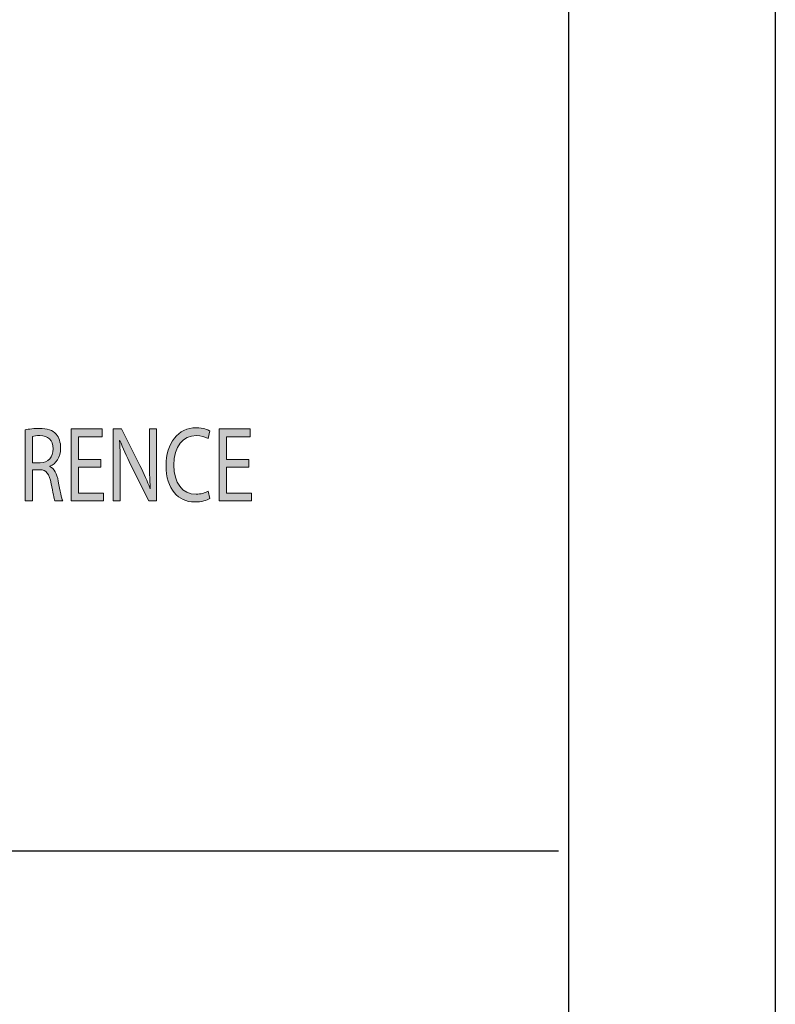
# Model space of a CAD drawing. Header units: inches. Extents: x -3.1 to 15.2, y -1.5 to 10.6.
# Tile 83 of 88: x 13.6 to 15.2, y 0.5 to 2.6. Entities that reach past the tile are written whole.
import ezdxf

# ---------------------------------------------------------------- set-up
doc = ezdxf.new("R2010")
doc.units = ezdxf.units.IN
doc.header["$MEASUREMENT"] = 0
doc.layers.add('chop', color=7, linetype='Continuous')

# ---------------------------------------------------------------- blocks, each defined once
blk = doc.blocks.new('block 73')
at = {"true_color": 0xffffff}
h = blk.add_hatch(color=7, dxfattribs=at)
h.dxf.hatch_style = 2
edge = h.paths.add_edge_path()
edge.add_spline(control_points=[(13.6008, 1.7031), (13.6086, 1.705), (13.6197, 1.7061), (13.6303, 1.7061), (13.6467, 1.7061), (13.6573, 1.7024), (13.6647, 1.694), (13.6707, 1.6874), (13.6741, 1.6772), (13.6741, 1.6658), (13.6741, 1.6461), (13.6642, 1.6331), (13.6517, 1.6278), (13.6517, 1.6278), (13.6517, 1.6272), (13.6517, 1.6272), (13.6609, 1.6232), (13.6663, 1.6126), (13.6691, 1.5972), (13.673, 1.5764), (13.6759, 1.5621), (13.6783, 1.5563), (13.6783, 1.5563), (13.6624, 1.5563), (13.6624, 1.5563), (13.6605, 1.5605), (13.6579, 1.5733), (13.6545, 1.5919), (13.651, 1.6124), (13.6446, 1.6201), (13.6307, 1.6208), (13.6307, 1.6208), (13.6162, 1.6208), (13.6162, 1.6208), (13.6162, 1.6208), (13.6162, 1.5563), (13.6162, 1.5563), (13.6162, 1.5563), (13.6008, 1.5563), (13.6008, 1.5563), (13.6008, 1.5563), (13.6008, 1.7031), (13.6008, 1.7031)], knot_values=[0, 0, 0, 0, 1, 1, 1, 2, 2, 2, 3, 3, 3, 4, 4, 4, 5, 5, 5, 6, 6, 6, 7, 7, 7, 8, 8, 8, 9, 9, 9, 10, 10, 10, 11, 11, 11, 12, 12, 12, 13, 13, 13, 14, 14, 14, 14], degree=3, periodic=1)
edge = h.paths.add_edge_path()
edge.add_spline(control_points=[(13.6162, 1.6353), (13.6162, 1.6353), (13.6319, 1.6353), (13.6319, 1.6353), (13.6483, 1.6353), (13.6587, 1.6466), (13.6587, 1.6636), (13.6587, 1.6828), (13.6476, 1.6911), (13.6314, 1.6914), (13.624, 1.6914), (13.6187, 1.6905), (13.6162, 1.6896), (13.6162, 1.6896), (13.6162, 1.6353), (13.6162, 1.6353)], knot_values=[0, 0, 0, 0, 1, 1, 1, 2, 2, 2, 3, 3, 3, 4, 4, 4, 5, 5, 5, 5], degree=3, periodic=1)
h = blk.add_hatch(color=7, dxfattribs=at)
h.dxf.hatch_style = 2
h.paths.add_polyline_path([(13.7574, 1.6261), (13.7112, 1.6261), (13.7112, 1.5724), (13.7627, 1.5724), (13.7627, 1.5563), (13.6958, 1.5563), (13.6958, 1.705), (13.7601, 1.705), (13.7601, 1.6889), (13.7112, 1.6889), (13.7112, 1.6419), (13.7574, 1.6419)])
h = blk.add_hatch(color=7, dxfattribs=at)
h.dxf.hatch_style = 2
edge = h.paths.add_edge_path()
edge.add_spline(control_points=[(13.7827, 1.5563), (13.7827, 1.5563), (13.7827, 1.705), (13.7827, 1.705), (13.7827, 1.705), (13.7995, 1.705), (13.7995, 1.705), (13.7995, 1.705), (13.8376, 1.6298), (13.8376, 1.6298), (13.8464, 1.6124), (13.8533, 1.5967), (13.859, 1.5815), (13.859, 1.5815), (13.8593, 1.5817), (13.8593, 1.5817), (13.8579, 1.6016), (13.8575, 1.6197), (13.8575, 1.6428), (13.8575, 1.6428), (13.8575, 1.705), (13.8575, 1.705), (13.8575, 1.705), (13.872, 1.705), (13.872, 1.705), (13.872, 1.705), (13.872, 1.5563), (13.872, 1.5563), (13.872, 1.5563), (13.8565, 1.5563), (13.8565, 1.5563), (13.8565, 1.5563), (13.8187, 1.6318), (13.8187, 1.6318), (13.8104, 1.6483), (13.8025, 1.6653), (13.7965, 1.6814), (13.7965, 1.6814), (13.7959, 1.6812), (13.7959, 1.6812), (13.7968, 1.6625), (13.7972, 1.6446), (13.7972, 1.6199), (13.7972, 1.6199), (13.7972, 1.5563), (13.7972, 1.5563), (13.7972, 1.5563), (13.7827, 1.5563), (13.7827, 1.5563)], knot_values=[0, 0, 0, 0, 1, 1, 1, 2, 2, 2, 3, 3, 3, 4, 4, 4, 5, 5, 5, 6, 6, 6, 7, 7, 7, 8, 8, 8, 9, 9, 9, 10, 10, 10, 11, 11, 11, 12, 12, 12, 13, 13, 13, 14, 14, 14, 15, 15, 15, 16, 16, 16, 16], degree=3, periodic=1)
h = blk.add_hatch(color=7, dxfattribs=at)
h.dxf.hatch_style = 2
edge = h.paths.add_edge_path()
edge.add_spline(control_points=[(13.982, 1.5612), (13.9764, 1.5577), (13.9651, 1.5541), (13.9506, 1.5541), (13.917, 1.5541), (13.8918, 1.5806), (13.8918, 1.6294), (13.8918, 1.6759), (13.917, 1.7075), (13.9539, 1.7075), (13.9688, 1.7075), (13.9781, 1.7035), (13.9822, 1.7008), (13.9822, 1.7008), (13.9785, 1.6852), (13.9785, 1.6852), (13.9726, 1.6887), (13.9644, 1.6914), (13.9545, 1.6914), (13.9266, 1.6914), (13.908, 1.6691), (13.908, 1.63), (13.908, 1.5936), (13.9248, 1.5702), (13.9538, 1.5702), (13.9631, 1.5702), (13.9726, 1.5727), (13.9788, 1.5764), (13.9788, 1.5764), (13.982, 1.5612), (13.982, 1.5612)], knot_values=[0, 0, 0, 0, 1, 1, 1, 2, 2, 2, 3, 3, 3, 4, 4, 4, 5, 5, 5, 6, 6, 6, 7, 7, 7, 8, 8, 8, 9, 9, 9, 10, 10, 10, 10], degree=3, periodic=1)
h = blk.add_hatch(color=7, dxfattribs=at)
h.dxf.hatch_style = 2
h.paths.add_polyline_path([(14.0629, 1.6261), (14.0166, 1.6261), (14.0166, 1.5724), (14.0682, 1.5724), (14.0682, 1.5563), (14.0012, 1.5563), (14.0012, 1.705), (14.0655, 1.705), (14.0655, 1.6889), (14.0166, 1.6889), (14.0166, 1.6419), (14.0629, 1.6419)])
at = {"lineweight": 0}
for points in [[(13.7574, 1.6261), (13.7112, 1.6261), (13.7112, 1.5724), (13.7627, 1.5724), (13.7627, 1.5563), (13.6958, 1.5563), (13.6958, 1.705), (13.7601, 1.705), (13.7601, 1.6889), (13.7112, 1.6889), (13.7112, 1.6419), (13.7574, 1.6419), (13.7574, 1.6261)], [(14.0629, 1.6261), (14.0166, 1.6261), (14.0166, 1.5724), (14.0682, 1.5724), (14.0682, 1.5563), (14.0012, 1.5563), (14.0012, 1.705), (14.0655, 1.705), (14.0655, 1.6889), (14.0166, 1.6889), (14.0166, 1.6419), (14.0629, 1.6419), (14.0629, 1.6261)]]:
    blk.add_lwpolyline(points, dxfattribs=at)
for points, knots in [([(13.6008, 1.7031), (13.6086, 1.705), (13.6197, 1.7061), (13.6303, 1.7061), (13.6467, 1.7061), (13.6573, 1.7024), (13.6647, 1.694), (13.6707, 1.6874), (13.6741, 1.6772), (13.6741, 1.6658), (13.6741, 1.6461), (13.6642, 1.6331), (13.6517, 1.6278), (13.6517, 1.6278), (13.6517, 1.6272), (13.6517, 1.6272), (13.6609, 1.6232), (13.6663, 1.6126), (13.6691, 1.5972), (13.673, 1.5764), (13.6759, 1.5621), (13.6783, 1.5563), (13.6783, 1.5563), (13.6624, 1.5563), (13.6624, 1.5563), (13.6605, 1.5605), (13.6579, 1.5733), (13.6545, 1.5919), (13.651, 1.6124), (13.6446, 1.6201), (13.6307, 1.6208), (13.6307, 1.6208), (13.6162, 1.6208), (13.6162, 1.6208), (13.6162, 1.6208), (13.6162, 1.5563), (13.6162, 1.5563), (13.6162, 1.5563), (13.6008, 1.5563), (13.6008, 1.5563), (13.6008, 1.5563), (13.6008, 1.7031), (13.6008, 1.7031)], [0, 0, 0, 0, 1, 1, 1, 2, 2, 2, 3, 3, 3, 4, 4, 4, 5, 5, 5, 6, 6, 6, 7, 7, 7, 8, 8, 8, 9, 9, 9, 10, 10, 10, 11, 11, 11, 12, 12, 12, 13, 13, 13, 14, 14, 14, 14]), ([(13.6162, 1.6353), (13.6162, 1.6353), (13.6319, 1.6353), (13.6319, 1.6353), (13.6483, 1.6353), (13.6587, 1.6466), (13.6587, 1.6636), (13.6587, 1.6828), (13.6476, 1.6911), (13.6314, 1.6914), (13.624, 1.6914), (13.6187, 1.6905), (13.6162, 1.6896), (13.6162, 1.6896), (13.6162, 1.6353), (13.6162, 1.6353)], [0, 0, 0, 0, 1, 1, 1, 2, 2, 2, 3, 3, 3, 4, 4, 4, 5, 5, 5, 5]), ([(13.7827, 1.5563), (13.7827, 1.5563), (13.7827, 1.705), (13.7827, 1.705), (13.7827, 1.705), (13.7995, 1.705), (13.7995, 1.705), (13.7995, 1.705), (13.8376, 1.6298), (13.8376, 1.6298), (13.8464, 1.6124), (13.8533, 1.5967), (13.859, 1.5815), (13.859, 1.5815), (13.8593, 1.5817), (13.8593, 1.5817), (13.8579, 1.6016), (13.8575, 1.6197), (13.8575, 1.6428), (13.8575, 1.6428), (13.8575, 1.705), (13.8575, 1.705), (13.8575, 1.705), (13.872, 1.705), (13.872, 1.705), (13.872, 1.705), (13.872, 1.5563), (13.872, 1.5563), (13.872, 1.5563), (13.8565, 1.5563), (13.8565, 1.5563), (13.8565, 1.5563), (13.8187, 1.6318), (13.8187, 1.6318), (13.8104, 1.6483), (13.8025, 1.6653), (13.7965, 1.6814), (13.7965, 1.6814), (13.7959, 1.6812), (13.7959, 1.6812), (13.7968, 1.6625), (13.7972, 1.6446), (13.7972, 1.6199), (13.7972, 1.6199), (13.7972, 1.5563), (13.7972, 1.5563), (13.7972, 1.5563), (13.7827, 1.5563), (13.7827, 1.5563)], [0, 0, 0, 0, 1, 1, 1, 2, 2, 2, 3, 3, 3, 4, 4, 4, 5, 5, 5, 6, 6, 6, 7, 7, 7, 8, 8, 8, 9, 9, 9, 10, 10, 10, 11, 11, 11, 12, 12, 12, 13, 13, 13, 14, 14, 14, 15, 15, 15, 16, 16, 16, 16]), ([(13.982, 1.5612), (13.9764, 1.5577), (13.9651, 1.5541), (13.9506, 1.5541), (13.917, 1.5541), (13.8918, 1.5806), (13.8918, 1.6294), (13.8918, 1.6759), (13.917, 1.7075), (13.9539, 1.7075), (13.9688, 1.7075), (13.9781, 1.7035), (13.9822, 1.7008), (13.9822, 1.7008), (13.9785, 1.6852), (13.9785, 1.6852), (13.9726, 1.6887), (13.9644, 1.6914), (13.9545, 1.6914), (13.9266, 1.6914), (13.908, 1.6691), (13.908, 1.63), (13.908, 1.5936), (13.9248, 1.5702), (13.9538, 1.5702), (13.9631, 1.5702), (13.9726, 1.5727), (13.9788, 1.5764), (13.9788, 1.5764), (13.982, 1.5612), (13.982, 1.5612)], [0, 0, 0, 0, 1, 1, 1, 2, 2, 2, 3, 3, 3, 4, 4, 4, 5, 5, 5, 6, 6, 6, 7, 7, 7, 8, 8, 8, 9, 9, 9, 10, 10, 10, 10])]:
    blk.add_open_spline(points, degree=3, knots=knots, dxfattribs=at)
blk = doc.blocks.new('block 72')
blk.add_blockref('block 73', (0, 0))
blk = doc.blocks.new('block 3154')
at = {"layer": 'chop', "color": 7, "lineweight": 30, "true_color": 0xffffff}
blk.add_lwpolyline([(7.8424, 0.8332), (14.7023, 0.8332)], dxfattribs=at)
blk = doc.blocks.new('block 3181')
at = {"layer": 'chop', "color": 7, "lineweight": 30, "true_color": 0xffffff}
blk.add_lwpolyline([(14.7232, 10.1342), (14.7232, -1.055)], dxfattribs=at)
blk = doc.blocks.new('block 3182')
at = {"layer": 'chop', "color": 7, "lineweight": 30, "true_color": 0xffffff}
blk.add_lwpolyline([(15.1503, 10.5755), (15.1503, -1.5177)], dxfattribs=at)
blk = doc.blocks.new('block 3065')
at = {"layer": 'chop'}
for name in ['block 3182', 'block 3181', 'block 3154']:
    blk.add_blockref(name, (0, 0), dxfattribs=at)

msp = doc.modelspace()

# ---------------------------------------------------------------- block references
msp.add_blockref('block 72', (0, 0))
at = {"layer": 'chop'}
msp.add_blockref('block 3065', (0, 0), dxfattribs=at)

doc.saveas('drawing.dxf')
